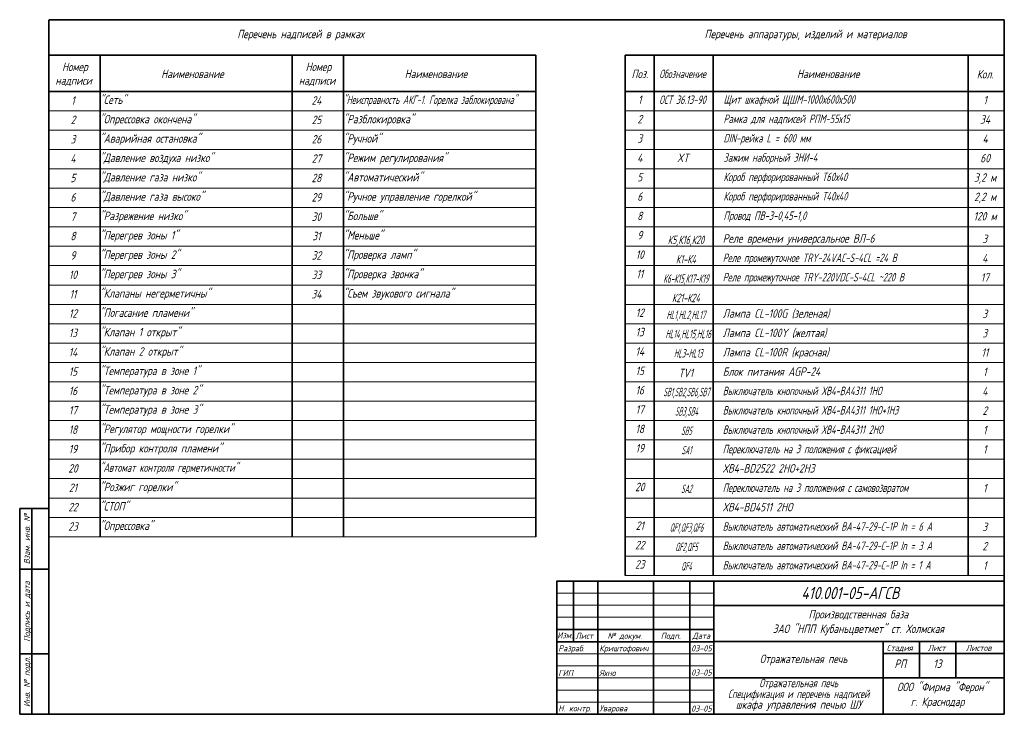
# Model space of a CAD drawing. Header units: millimetres. Extents: x -202 to 205, y 5 to 292.
import ezdxf
from ezdxf.enums import TextEntityAlignment as Align

# ---------------------------------------------------------------- set-up
doc = ezdxf.new("R2010")
doc.units = ezdxf.units.MM
for name, color, linetype, lineweight in [('ЛинСпециф', 7, 'Continuous', 35), ('ЛинСпецТон', 7, 'Continuous', 15), ('ОснСхема', 7, 'Continuous', 35), ('Рамка', 7, 'Continuous', 35)]:
    doc.layers.add(name, color=color, linetype=linetype, lineweight=lineweight)
doc.layers.add('НадписиРамки', color=7, linetype='Continuous')
doc.styles.add('Надпись', font='GOST.TTF', dxfattribs={"oblique": 15, "height": 3.5})

msp = doc.modelspace()

# ---------------------------------------------------------------- linework, layer by layer
at = {"layer": 'ЛинСпецТон', "ltscale": 0.4}
for p, q in [((-89.34, 262.37), (11.32, 262.37)), ((-190, 254.37), (-89.34, 254.37)), ((-89.34, 254.37), (11.32, 254.37)), ((48.24, 254.37), (205, 254.37)), ((-190, 246.37), (-89.34, 246.37)), ((-89.34, 246.37), (11.32, 246.37)), ((48.24, 246.37), (205, 246.37)), ((-190, 238.37), (-89.34, 238.37)), ((-89.34, 238.37), (11.32, 238.37)), ((48.24, 238.37), (205, 238.37)), ((-190, 230.37), (-89.34, 230.37)), ((-89.34, 230.37), (11.32, 230.37)), ((48.24, 230.37), (205, 230.37)), ((-190, 222.37), (-89.34, 222.37)), ((-89.34, 222.37), (11.32, 222.37)), ((48.24, 222.37), (205, 222.37)), ((-190, 214.37), (-89.34, 214.37)), ((-89.34, 214.37), (11.32, 214.37)), ((48.24, 214.37), (205, 214.37)), ((-190, 206.37), (-89.34, 206.37)), ((-89.34, 206.37), (11.32, 206.37)), ((48.24, 206.37), (205, 206.37)), ((-190, 198.37), (-89.34, 198.37)), ((-89.34, 198.37), (11.32, 198.37)), ((48.24, 198.37), (205, 198.37)), ((-190, 190.37), (-89.34, 190.37)), ((-89.34, 190.37), (11.32, 190.37)), ((48.24, 190.37), (205, 190.37)), ((-190, 182.37), (-89.34, 182.37)), ((-89.34, 182.37), (11.32, 182.37)), ((48.24, 182.37), (205, 182.37)), ((-190, 174.37), (-89.34, 174.37)), ((-89.34, 174.37), (11.32, 174.37)), ((48.24, 174.37), (205, 174.37)), ((-190, 166.37), (-89.34, 166.37)), ((-89.34, 166.37), (11.32, 166.37)), ((48.24, 166.37), (205, 166.37)), ((-190, 158.37), (-89.34, 158.37)), ((-89.34, 158.37), (11.32, 158.37)), ((48.24, 158.37), (205, 158.37)), ((-190, 150.37), (-89.34, 150.37)), ((-89.34, 150.37), (11.32, 150.37)), ((48.24, 150.37), (205, 150.37)), ((-190, 142.37), (-89.34, 142.37)), ((-89.34, 142.37), (11.32, 142.37)), ((48.24, 142.37), (205, 142.37)), ((-190, 134.37), (-89.34, 134.37)), ((-89.34, 134.37), (11.32, 134.37)), ((48.24, 134.37), (205, 134.37)), ((-190, 126.37), (-89.34, 126.37)), ((-89.34, 126.37), (11.32, 126.37)), ((48.24, 126.37), (205, 126.37)), ((-190, 118.37), (-89.34, 118.37)), ((-89.34, 118.37), (11.32, 118.37)), ((48.24, 118.37), (205, 118.37)), ((-190, 110.37), (-89.34, 110.37)), ((-89.34, 110.37), (11.32, 110.37)), ((48.24, 110.37), (205, 110.37)), ((-190, 102.37), (-89.34, 102.37)), ((-89.34, 102.37), (11.32, 102.37)), ((48.24, 102.37), (205, 102.37)), ((-190, 94.37), (-89.34, 94.37)), ((-89.34, 94.37), (11.32, 94.37)), ((48.24, 94.37), (205, 94.37)), ((-190, 86.37), (-89.34, 86.37)), ((-89.34, 86.37), (11.32, 86.37)), ((48.24, 86.37), (205, 86.37)), ((-190, 78.37), (11.32, 78.37)), ((48.24, 78.37), (205, 78.37)), ((48.24, 70.37), (205, 70.37)), ((48.24, 62.37), (205, 62.37))]:
    msp.add_line(p, q, dxfattribs=at)
at = {"layer": 'ОснСхема', "ltscale": 0.4}
for p, q in [((-190, 277.37), (-89.34, 277.37)), ((-190, 277.37), (-190, 78.37)), ((-168.8, 277.37), (-168.8, 78.37)), ((-89.34, 277.37), (-89.34, 78.37)), ((-89.34, 277.37), (-89.34, 78.37)), ((-89.34, 277.37), (11.32, 277.37)), ((-68.14, 277.37), (-68.14, 78.37)), ((11.32, 277.37), (11.32, 78.37)), ((48.24, 277.37), (205, 277.37)), ((48.24, 277.37), (48.24, 62.37)), ((60.24, 277.37), (60.24, 62.37)), ((84.68, 277.37), (84.68, 62.37)), ((190.13, 277.37), (190.13, 62.37)), ((205, 277.37), (205, 62.37)), ((-190, 262.37), (-89.34, 262.37)), ((-89.34, 262.37), (11.32, 262.37)), ((48.24, 262.37), (205, 262.37)), ((-168.8, 253.37), (-168.8, 78.37))]:
    msp.add_line(p, q, dxfattribs=at)
at = {"layer": 'Рамка'}
for p, q in [((-190, 5), (-190, 292)), ((-189.88, 292), (205, 292)), ((205, 292), (205, 5)), ((-190, 90), (-202, 90)), ((-202, 5), (-202, 90)), ((-197, 5), (-197, 90)), ((-190, 65), (-202, 65)), ((20, 60), (205, 60)), ((20.03, 60.1), (20.03, 30.1)), ((27, 35.1), (27, 60)), ((37, 50), (37, 60)), ((60, 5.1), (60, 60)), ((75, 5.1), (75, 60)), ((85, 5.1), (85, 60)), ((37, 5.1), (37, 50)), ((85.03, 50), (205, 50)), ((20.03, 40.1), (85.03, 40.1)), ((20, 35), (85, 35)), ((85.03, 35.1), (205.03, 35.1)), ((155, 35.1), (155, 5)), ((170, 35.1), (170, 20)), ((185, 35.1), (185, 20)), ((-190, 30), (-202, 30)), ((20.03, 30.1), (20.03, 5.1)), ((155, 30.1), (205, 30.1)), ((205, 20), (85.03, 20)), ((-190, 5), (-202, 5)), ((-190, 5), (205, 5))]:
    msp.add_line(p, q, dxfattribs=at)
at = {"layer": 'Рамка', "lineweight": 15}
for p, q in [((20.03, 55.1), (85.03, 55.1)), ((20.03, 50.1), (85.03, 50.1)), ((20.03, 45.1), (85.03, 45.1)), ((20, 30), (85, 30)), ((20, 25), (85, 25)), ((20, 20), (85, 20)), ((20, 15), (85, 15)), ((20, 10), (85, 10))]:
    msp.add_line(p, q, dxfattribs=at)

# ---------------------------------------------------------------- texts
at = {"layer": 'ЛинСпециф', "ltscale": 0.4, "style": 'Надпись', "oblique": 15}
for s, width, p in [('К5,К16,К20', 0.7, (73.39, 199.28)), ('К1-К4', 0.7, (73.39, 191.28)), ('К6-К15,К17-К19', 0.6, (73.39, 183.28)), ('К21-К24', 0.7, (73.39, 175.28)), ('НL1,НL2,НL17', 0.6, (73.39, 168.28)), ('НL14,НL15,НL16', 0.6, (74.33, 160.41)), ('НL3-НL13', 0.6, (74.33, 152.41)), ('SB1,SB2,SB6,SB7', 0.55, (73.62, 136.41)), ('SB3,SB4', 0.55, (73.62, 128.41)), ('SB5', 0.55, (73.62, 120.41)), ('SА1', 0.55, (73.62, 112.41)), ('SА2', 0.55, (73.62, 96.41)), ('QF1,QF3,QF6', 0.55, (73.62, 80.41)), ('QF2,QF5', 0.55, (73.62, 72.41)), ('QF4', 0.55, (73.62, 64.41))]:
    msp.add_text(s, height=3.5, dxfattribs=dict(at, width=width)).set_placement(p, align=Align.CENTER)
for s, p in [('Реле времени универсальное ВЛ-6', (88.63, 199.86)), ('Лампа CL-100G (зеленая)', (88.63, 168.86)), ('Лампа CL-100Y (желтая)', (88.63, 160.86)), ('Лампа CL-100R (красная)', (88.63, 152.86)), ('Блок питания AGP-24', (88.63, 144.86)), ('ХВ4-ВD2522 2НО+2НЗ', (88.63, 104.86)), ('ХВ4-ВD4511 2НО', (88.63, 88.86))]:
    msp.add_text(s, height=3.5, dxfattribs=at).set_placement(p)
for s, p in [('3', (196.96, 199.71)), ('4', (196.96, 191.71)), ('17', (196.96, 183.71)), ('3', (196.96, 168.71)), ('3', (196.96, 160.71)), ('11', (196.96, 152.71)), ('ТV1', (73.39, 144.28)), ('1', (196.96, 144.71)), ('4', (196.96, 136.71)), ('2', (196.96, 128.71)), ('1', (196.96, 120.71)), ('1', (196.96, 112.71)), ('1', (196.96, 96.71)), ('3', (196.96, 80.71)), ('2', (196.96, 72.71)), ('1', (196.96, 64.71))]:
    msp.add_text(s, height=3.5, dxfattribs=at).set_placement(p, align=Align.CENTER)
for s, width, p in [('Реле промежуточное TRY-24VAC-S-4CL =24 В', 0.85, (88.63, 191.86)), ('Реле промежуточное TRY-220VDC-S-4CL ~220 В', 0.85, (88.63, 183.86)), ('Выключатель кнопочный ХВ4-ВА4311 1НО', 0.85, (88.63, 136.86)), ('Выключатель кнопочный ХВ4-ВА4311 1НО+1НЗ', 0.85, (88.63, 128.86)), ('Выключатель кнопочный ХВ4-ВА4311 2НО', 0.85, (88.63, 120.86)), ('Переключатель на 3 положения с фиксацией ', 0.85, (88.63, 112.86)), ('Переключатель на 3 положения с самовозвратом', 0.85, (88.63, 96.86)), ('Выключатель автоматический ВА-47-29-С-1Р In = 6 А', 0.8, (88.63, 80.86)), ('Выключатель автоматический ВА-47-29-С-1Р In = 3 А', 0.8, (88.63, 72.86)), ('Выключатель автоматический ВА-47-29-С-1Р In = 1 А', 0.8, (88.63, 64.86))]:
    msp.add_text(s, height=3.5, dxfattribs=dict(at, width=width)).set_placement(p)
at = {"layer": 'НадписиРамки', "style": 'Надпись', "oblique": 15}
for s, p in [('Взам. инв. №', (-197, 67)), ('Подпись и дата', (-197, 35)), ('Инв. № подл.', (-197, 8))]:
    msp.add_text(s, height=2.5, rotation=90, dxfattribs=at).set_placement(p, align=Align.BOTTOM_LEFT)
for s, height, p in [('410.001-05-АГСВ', 5, (141.34, 52.61)), ('Производственная база', 3.5, (144.7, 44.6)), ('ЗАО "НПП Кубаньцветмет" ст. Холмская', 3.5, (144.7, 38.6)), ('Отражательная печь', 3.5, (122.04, 26.15)), ('ООО "Фирма "Ферон"', 3.5, (179.4, 14.55)), ('шкафа управления печью ШУ', 3.5, (120.03, 7.29)), ('г. Краснодар', 3.5, (177.43, 8.48))]:
    msp.add_text(s, height=height, dxfattribs=at).set_placement(p, align=Align.CENTER)
msp.add_text('Изм.', height=2.5, dxfattribs=at).set_placement((20.23, 37.67), align=Align.MIDDLE_LEFT)
for s, height, p in [('Лист', 2.5, (27.73, 35.42)), ('№ докум.', 2.5, (40.99, 35.42)), ('Подп.', 2.5, (63.02, 35.42)), ('Дата', 2.5, (76.12, 35.42)), ('Разраб.', 2.5, (20.64, 30.26)), ('Криштофович', 2.5, (37.6, 30.26)), ('03-05', 2.5, (75.6, 30.26)), ('Стадия', 2.5, (156.41, 30.43)), ('Лист', 2.5, (173.43, 30.43)), ('Листов', 2.5, (189.16, 30.43)), ('РП', 3.5, (159.62, 23.09)), ('13', 3.5, (175.7, 23.09)), ('ГИП', 2.5, (20.64, 20.09)), ('Яхно', 2.5, (37.6, 20.09)), ('03-05', 2.5, (75.6, 20.26)), ('Н. контр.', 2.5, (20.64, 5.46)), ('Уварова', 2.5, (37.6, 5.46)), ('03-05', 2.5, (75.6, 5.36))]:
    msp.add_text(s, height=height, dxfattribs=at).set_placement(p, align=Align.BOTTOM_LEFT)
for s, width, p in [('Отражательная печь', 0.9, (120.03, 16.18)), ('Спецификация и перечень надписей', 0.8, (120.03, 11.68))]:
    msp.add_text(s, height=3.5, dxfattribs=dict(at, width=width)).set_placement(p, align=Align.CENTER)
at = {"layer": 'ОснСхема', "ltscale": 0.4, "style": 'Надпись', "oblique": 15}
for s, p in [('Перечень надписей в рамках', (-85.91, 284.35)), ('Перечень аппаратуры, изделий и материалов', (122.88, 284.35)), ('Номер', (-179.18, 270.78)), ('Номер', (-78.52, 270.78)), ('Наименование', (-130.6, 267.86)), ('Наименование', (-29.94, 267.86)), ('Поз.', (54.33, 267.86)), ('Наименование', (132.25, 267.86)), ('Кол.', (197.09, 267.71)), ('надписи', (-179.73, 265.1)), ('надписи', (-79.07, 265.1)), ('1', (54.33, 257.18)), ('1', (197.09, 257.04)), ('1', (-179.99, 256.86)), ('24', (-79.33, 256.86)), ('2', (-179.99, 248.86)), ('25', (-79.33, 248.86)), ('2', (54.33, 249.18)), ('34', (197.09, 249.04)), ('3', (-179.99, 240.86)), ('26', (-79.33, 240.86)), ('3', (54.33, 241.18)), ('4', (197.09, 241.04)), ('4', (-179.99, 232.86)), ('27', (-79.33, 232.86)), ('4', (54.33, 233.18)), ('XT', (72.14, 233.18)), ('60', (197.09, 233.04)), ('5', (-179.99, 224.86)), ('28', (-79.33, 224.86)), ('5', (54.33, 225.18)), ('3,2 м', (197.09, 225.04)), ('6', (-179.99, 216.86)), ('29', (-79.33, 216.86)), ('6', (54.33, 217.18)), ('2,2 м', (197.09, 217.04)), ('7', (-179.99, 208.86)), ('30', (-79.33, 208.86)), ('8', (54.33, 209.18)), ('120 м', (197.09, 209.04)), ('8', (-179.99, 200.86)), ('31', (-79.33, 200.86)), ('9', (54.33, 201.18)), ('9', (-179.99, 192.86)), ('32', (-79.33, 192.86)), ('10', (54.33, 193.18)), ('10', (-179.99, 184.86)), ('33', (-79.33, 184.86)), ('11', (54.33, 185.18)), ('11', (-179.99, 176.86)), ('34', (-79.33, 176.86)), ('12', (-179.99, 168.86)), ('12', (54.33, 169.18)), ('13', (-179.99, 160.86)), ('13', (54.33, 161.18)), ('14', (-179.99, 152.86)), ('14', (54.33, 153.18)), ('15', (-179.99, 144.86)), ('15', (54.33, 145.18)), ('16', (-179.99, 136.86)), ('16', (54.33, 137.18)), ('17', (-179.99, 128.86)), ('17', (54.33, 129.18)), ('18', (-179.99, 120.86)), ('18', (54.33, 121.18)), ('19', (-179.99, 112.86)), ('19', (54.33, 113.18)), ('20', (-179.99, 104.86)), ('21', (-179.99, 96.86)), ('20', (54.33, 97.18)), ('22', (-179.99, 88.86)), ('23', (-179.99, 80.86)), ('21', (54.33, 81.18)), ('22', (54.33, 73.18)), ('23', (54.33, 65.18))]:
    msp.add_text(s, height=3.5, dxfattribs=at).set_placement(p, align=Align.CENTER)
at = {"layer": 'ОснСхема', "ltscale": 0.4, "style": 'Надпись', "oblique": 15, "width": 0.8}
for s, p in [('Обозначение', (72.02, 267.86)), ('ОСТ 36.13-90', (72.02, 257.18))]:
    msp.add_text(s, height=3.5, dxfattribs=at).set_placement(p, align=Align.CENTER)
at = {"layer": 'ОснСхема', "ltscale": 0.4, "style": 'Надпись', "oblique": 15}
for s, p in [('"Сеть"', (-168.87, 257.18)), ('"Опрессовка окончена"', (-168.87, 249.18)), ('"Разблокировка"', (-68.21, 249.18)), ('"Аварийная остановка"', (-168.87, 241.18)), ('"Ручной"', (-68.21, 241.18)), ('"Давление воздуха низко"', (-168.87, 233.18)), ('"Режим регулирования"', (-68.21, 233.18)), ('"Давление газа низко"', (-168.87, 225.18)), ('"Автоматический"', (-68.21, 225.18)), ('"Давление газа высоко"', (-168.87, 217.18)), ('"Ручное управление горелкой"', (-68.21, 217.18)), ('"Разрежение низко"', (-168.87, 209.18)), ('"Больше"', (-68.21, 209.18)), ('"Перегрев зоны 1"', (-168.87, 201.18)), ('"Меньше"', (-68.21, 201.18)), ('"Перегрев зоны 2"', (-168.87, 193.18)), ('"Проверка ламп"', (-68.21, 193.18)), ('"Перегрев зоны 3"', (-168.87, 185.18)), ('"Проверка звонка"', (-68.21, 185.18)), ('"Клапаны негерметичны"', (-168.87, 177.18)), ('"Съем звукового сигнала"', (-68.21, 177.18)), ('"Погасание пламени"', (-168.87, 169.18)), ('"Клапан 1 открыт"', (-168.87, 161.18)), ('"Клапан 2 открыт"', (-168.87, 153.18)), ('"Температура в зоне 1"', (-168.87, 145.18)), ('"Температура в зоне 2"', (-168.87, 137.18)), ('"Температура в зоне 3"', (-168.87, 129.18)), ('"Регулятор мощности горелки"', (-168.87, 121.18)), ('"Прибор контроля пламени"', (-168.87, 113.18)), ('"Розжиг горелки"', (-168.87, 97.18)), ('"СТОП"', (-168.87, 89.18)), ('"Опрессовка"', (-168.87, 81.18))]:
    msp.add_text(s, height=3.5, dxfattribs=at).set_placement(p)
for s, width, p in [('"Неисправность АКГ-1. Горелка заблокирована"', 0.7, (-68.21, 257.18)), ('Щит шкафной ЩШМ-1000х600х500', 0.9, (88.94, 257.29)), ('Рамка для надписей РПМ-55х15', 0.9, (88.94, 249.29)), ('DIN-рейка L = 600 мм', 0.9, (88.94, 241.29)), ('Зажим наборный ЗНИ-4', 0.9, (88.94, 233.29)), ('Короб перфорированный Т60х40', 0.9, (88.94, 225.29)), ('Короб перфорированный Т40х40', 0.9, (88.94, 217.29)), ('Провод ПВ-3-0,45-1,0', 0.9, (88.94, 209.29)), ('"Автомат контроля герметичности"', 0.9, (-168.87, 105.18))]:
    msp.add_text(s, height=3.5, dxfattribs=dict(at, width=width)).set_placement(p)

doc.saveas('drawing.dxf')
